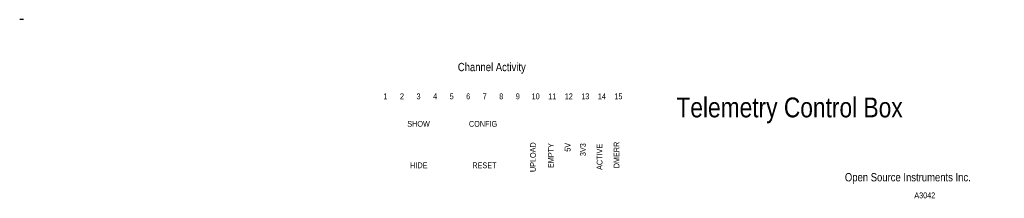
# Model space of a CAD drawing. Header units: inches. Extents: x -554 to 41, y -3 to 106.
import ezdxf

# ---------------------------------------------------------------- set-up
doc = ezdxf.new("R2010")
doc.units = ezdxf.units.IN
doc.header["$LTSCALE"] = 0.03
doc.header["$MEASUREMENT"] = 0
doc.layers.add('text_front', color=7, linetype='Continuous')
doc.styles.add('Tech', font='technic_.ttf')

msp = doc.modelspace()

# ---------------------------------------------------------------- linework, layer by layer
at = {"layer": 'text_front', "extrusion": (0, 1, 2e-16)}
for p, q in [((-551.9, 105.52, -98.04), (-554.16, 105.52, -98.04)), ((-551.9, 105.52, -92.54), (-554.16, 105.52, -92.54))]:
    msp.add_line(p, q, dxfattribs=at)

# ---------------------------------------------------------------- texts
at = {"layer": 'text_front', "style": 'Tech'}
for s, height, p in [('Channel Activity', 5, (-289.38, 74.31, 303.47)), ('1', 3.5, (-334.35, 57.3, 303.47)), ('2', 3.5, (-324.35, 57.3, 303.47)), ('3', 3.5, (-314.35, 57.3, 303.47)), ('4', 3.5, (-304.35, 57.3, 303.47)), ('5', 3.5, (-294.35, 57.3, 303.47)), ('6', 3.5, (-284.35, 57.3, 303.47)), ('7', 3.5, (-274.35, 57.3, 303.47)), ('8', 3.5, (-264.35, 57.3, 303.47)), ('9', 3.5, (-254.35, 57.3, 303.47)), ('10', 3.5, (-244.78, 57.3, 303.47)), ('11', 3.5, (-234.78, 57.3, 303.47)), ('12', 3.5, (-224.78, 57.3, 303.47)), ('13', 3.5, (-214.78, 57.3, 303.47)), ('14', 3.5, (-204.78, 57.3, 303.47)), ('15', 3.5, (-194.78, 57.3, 303.47)), ('Telemetry Control Box', 12, (-157.29, 46.32, 303.47)), ('SHOW', 3.5, (-319.92, 40.64, 303.47)), ('CONFIG', 3.5, (-282.67, 40.64, 303.47)), ('HIDE', 3.5, (-318.18, 15.51, 303.47)), ('RESET', 3.5, (-280.61, 15.51, 303.47)), ('Open Source Instruments Inc.', 5, (-55.48, 7.54, 303.47)), ('A3042', 3.5, (-13.53, -2.7, 303.47))]:
    msp.add_text(s, height=height, dxfattribs=at).set_placement(p)
for s, p in [('UPLOAD', (-242.26, 13.17, 303.47)), ('EMPTY', (-231.42, 15.6, 303.47)), ('5V', (-221.29, 25.5, 303.47)), ('3V3', (-212.05, 22.84, 303.47)), ('ACTIVE', (-202, 14.46, 303.47)), ('DMERR', (-191.76, 15.48, 303.47))]:
    msp.add_text(s, height=3.5, rotation=90, dxfattribs=at).set_placement(p)

doc.saveas('drawing.dxf')
